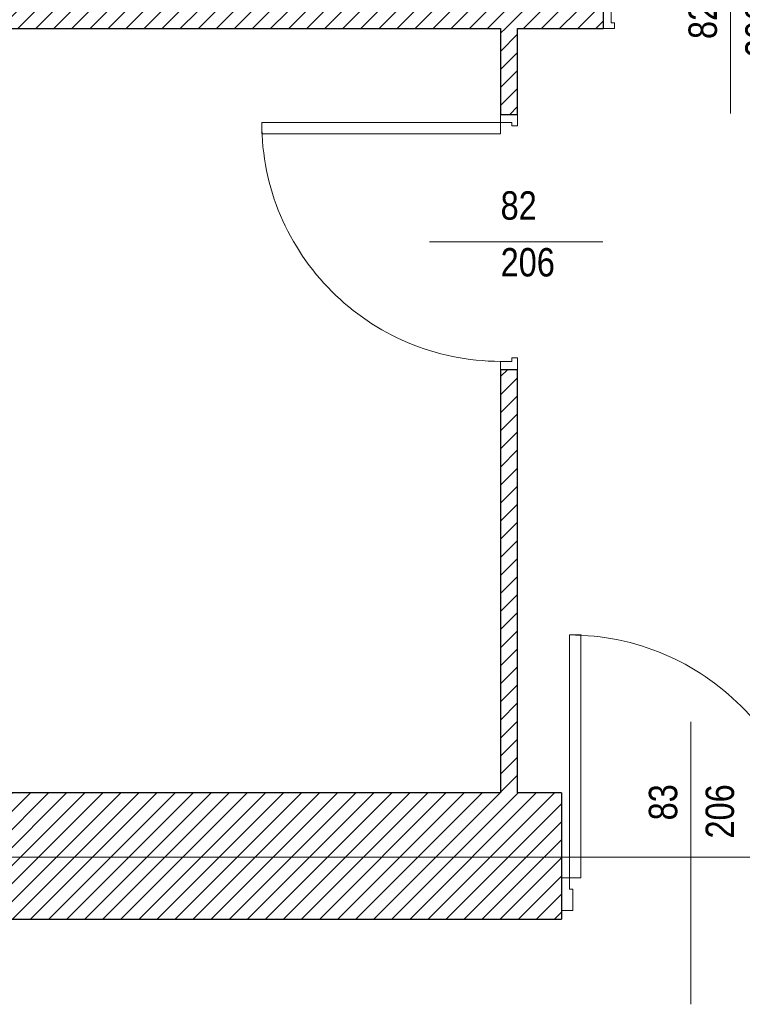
# Model space of a CAD drawing. Header units: millimetres. Extents: x -21056 to 421, y 9759 to 15589.
# Tile 25 of 120: x -6715 to -6461, y 10670 to 11017. Entities that reach past the tile are written whole.
import ezdxf
from ezdxf.enums import TextEntityAlignment as Align

# ---------------------------------------------------------------- set-up
doc = ezdxf.new("R2010")
doc.units = ezdxf.units.MM
doc.header["$LTSCALE"] = 25
doc.header["$MEASUREMENT"] = 0
doc.linetypes.add('Kropki i Kreski', pattern=[670.277762, 352.777767, -176.388884, 0, -141.111112])
doc.linetypes.add('Przerywana', pattern=[240, 120, -120])
for name, color, linetype in [('Drzwi ArchiCAD', 7, 'Continuous'), ('Konstrukcja - Siatki mod', 7, 'Continuous'), ('KR_INW', 7, 'Continuous'), ('Znaczniki drzwi ArchiCADa', 7, 'Continuous')]:
    doc.layers.add(name, color=color, linetype=linetype)
for name, color, linetype, lineweight in [('Drzwi ArchiCAD_Nr_pióra__1', 7, 'Continuous', 13), ('Drzwi ArchiCAD_Nr_pióra__27', 7, 'Continuous', 25), ('Konstrukcja - Siatki mod_Nr_pióra__48', 1, 'Continuous', 15), ('KR_INW_Nr_pióra__101', 252, 'Continuous', 5), ('KR_INW_Nr_pióra__27', 7, 'Continuous', 25), ('Znaczniki drzwi ArchiCADa_Nr_pióra__20', 1, 'Continuous', 13), ('Znaczniki drzwi ArchiCADa_Nr_pióra__7', 7, 'Continuous', 13)]:
    doc.layers.add(name, color=color, linetype=linetype, lineweight=lineweight)
doc.styles.add('GENERATED_STYLE_1', font='ARIALN.TTF')
pattern_1 = [(45, (0, 0), (-31.819804, 31.819804), [])]

# ---------------------------------------------------------------- blocks, each defined once
blk = doc.blocks.new('Drzwi 19_21')
at = {"layer": 'Drzwi ArchiCAD_Nr_pióra__1', "linetype": 'Continuous'}
for p, q in [((387.7, 0), (387.7, 855.5)), ((387.7, 855.5), (427.7, 855.5)), ((427.7, 855.5), (427.7, 0)), ((-427.7, 0), (-455.7, 0)), ((-455.7, 0), (-455.7, -115)), ((-427.7, -40), (-427.7, 0)), ((427.7, 0), (387.7, 0)), ((455.7, 0), (427.7, 0)), ((427.7, 0), (427.7, -40)), ((455.7, -115), (455.7, 0)), ((-415.7, -40), (-427.7, -40)), ((-415.7, -115), (-415.7, -40)), ((427.7, -40), (415.7, -40)), ((415.7, -40), (415.7, -115)), ((-455.7, -115), (-415.7, -115)), ((415.7, -115), (455.7, -115))]:
    blk.add_line(p, q, dxfattribs=at)
at = {"layer": 'Drzwi ArchiCAD_Nr_pióra__1', "linetype": 'Przerywana'}
blk.add_arc((427.7, 0), 855.5, 90, 180, dxfattribs=at)
at = {"layer": 'Drzwi ArchiCAD_Nr_pióra__27', "linetype": 'Continuous'}
for p, q in [((-455.7, 0), (-455.7, -115)), ((455.7, 0), (455.7, -115))]:
    blk.add_line(p, q, dxfattribs=at)
blk = doc.blocks.new('Znacznik Wym 19_30')
at = {"layer": 'Znaczniki drzwi ArchiCADa_Nr_pióra__20', "linetype": 'Continuous'}
blk.add_line((0, -695), (0, 300), dxfattribs=at)
at = {"layer": 'Znaczniki drzwi ArchiCADa_Nr_pióra__7', "style": 'GENERATED_STYLE_1'}
for tag, p in [('AC_MarkerText_3', (-182.4, -222.3)), ('AC_MarkerText_2', (17.6, -286.3))]:
    blk.add_attdef(tag, text='', height=100, rotation=270, dxfattribs=at).set_placement(p, align=Align.BOTTOM_LEFT)
blk = doc.blocks.new('Ściana_44', base_point=(205241.5, 115154.1))
at = {"layer": 'KR_INW_Nr_pióra__101', "linetype": 'Continuous'}
h = blk.add_hatch(dxfattribs=at)
h.set_pattern_fill('Cegła_licówka', color=256, style=0, pattern_type=2)
h.set_pattern_definition(pattern_1)
h.paths.add_polyline_path([(179605.1, 115154.1), (182443.8, 115154.1), (182443.8, 115184.1), (182443.8, 115299.1), (182443.8, 115599.1), (179605.1, 115599.1)])
at = {"layer": 'KR_INW_Nr_pióra__27', "linetype": 'Continuous'}
for p, q in [((182443.8, 115599.1), (182443.8, 115299.1)), ((182443.8, 115299.1), (182443.8, 115184.1)), ((182443.8, 115184.1), (182443.8, 115154.1))]:
    blk.add_line(p, q, dxfattribs=at)
at = {"layer": 'KR_INW_Nr_pióra__27', "linetype": 'Continuous', "flags": 128}
for points in [[(182229.6, 115599.1), (179605.1, 115599.1)], [(182443.8, 115599.1), (182289.6, 115599.1)], [(179605.1, 115154.1), (182443.8, 115154.1)]]:
    blk.add_lwpolyline(points, dxfattribs=at)
at = {"layer": 'Drzwi ArchiCAD', "linetype": 'Continuous', "xscale": -1, "zscale": 1000}
blk.add_blockref('Drzwi 19_21', (182899.5, 115299.1), dxfattribs=at)
at = {"layer": 'Znaczniki drzwi ArchiCADa', "color": 14, "lineweight": 13, "true_color": 0xb00000}
ref = blk.add_blockref('Znacznik Wym 19_30', (182899.5, 115154.1), dxfattribs=dict(at, rotation=180))
ref.add_attrib('AC_MarkerText_2', '83', dxfattribs={"layer": 'Znaczniki drzwi ArchiCADa_Nr_pióra__7', "color": 7, "height": 100, "rotation": 90, "style": 'GENERATED_STYLE_1'}).set_placement((182881.8, 115501.7), align=Align.BOTTOM_LEFT)
ref.add_attrib('AC_MarkerText_3', '206', dxfattribs={"layer": 'Znaczniki drzwi ArchiCADa_Nr_pióra__7', "color": 7, "height": 100, "rotation": 90, "style": 'GENERATED_STYLE_1'}).set_placement((183081.8, 115437.8), align=Align.BOTTOM_LEFT)
blk = doc.blocks.new('Drzwi 19_34')
at = {"layer": 'Drzwi ArchiCAD_Nr_pióra__1', "linetype": 'Continuous'}
for p, q in [((380.8, 0), (380.8, 841.5)), ((380.8, 841.5), (420.8, 841.5)), ((420.8, 841.5), (420.8, 0)), ((-420.8, 0), (-448.8, 0)), ((-448.8, 0), (-448.8, -60)), ((-420.8, -40), (-420.8, 0)), ((420.8, 0), (380.8, 0)), ((448.8, 0), (420.8, 0)), ((420.8, 0), (420.8, -40)), ((448.8, -60), (448.8, 0)), ((-448.8, -60), (-408.8, -60)), ((-408.8, -40), (-420.8, -40)), ((-408.8, -60), (-408.8, -40)), ((420.8, -40), (408.8, -40)), ((408.8, -40), (408.8, -60)), ((408.8, -60), (448.8, -60))]:
    blk.add_line(p, q, dxfattribs=at)
at = {"layer": 'Drzwi ArchiCAD_Nr_pióra__1', "linetype": 'Przerywana'}
blk.add_arc((420.8, 0), 841.5, 90, 180, dxfattribs=at)
at = {"layer": 'Drzwi ArchiCAD_Nr_pióra__27', "linetype": 'Continuous'}
for p, q in [((-448.8, 0), (-448.8, -60)), ((448.8, 0), (448.8, -60))]:
    blk.add_line(p, q, dxfattribs=at)
blk = doc.blocks.new('Znacznik Wym 19_31')
at = {"layer": 'Znaczniki drzwi ArchiCADa_Nr_pióra__20', "linetype": 'Continuous'}
blk.add_line((0, 250), (0, -360), dxfattribs=at)
at = {"layer": 'Znaczniki drzwi ArchiCADa_Nr_pióra__7', "style": 'GENERATED_STYLE_1'}
for tag, p in [('AC_MarkerText_2', (-17.6, -97.4)), ('AC_MarkerText_3', (182.4, -161.4))]:
    blk.add_attdef(tag, text='', height=100, rotation=90, dxfattribs=at).set_placement(p, align=Align.BOTTOM_LEFT)
blk = doc.blocks.new('Ściana_101', base_point=(179075.1, 118290.7))
at = {"layer": 'KR_INW_Nr_pióra__101', "linetype": 'Continuous'}
h = blk.add_hatch(dxfattribs=at)
h.set_pattern_fill('Cegła_licówka', color=256, style=0, pattern_type=2)
h.set_pattern_definition(pattern_1)
h.paths.add_polyline_path([(179605.1, 118290.7), (182590.5, 118290.7), (182590.5, 118350.7), (179605.1, 118350.7)])
h = blk.add_hatch(dxfattribs=at)
h.set_pattern_fill('Cegła_licówka', color=256, style=0, pattern_type=2)
h.set_pattern_definition(pattern_1)
h.paths.add_polyline_path([(183488, 118350.7), (183488, 118290.7), (183915.9, 118290.7), (183915.9, 118350.7)])
at = {"layer": 'KR_INW_Nr_pióra__27', "linetype": 'Continuous'}
for p, q in [((182590.5, 118350.7), (182590.5, 118290.7)), ((183488, 118350.7), (183488, 118290.7))]:
    blk.add_line(p, q, dxfattribs=at)
at = {"layer": 'KR_INW_Nr_pióra__27', "linetype": 'Continuous', "flags": 128}
for points in [[(182590.5, 118350.7), (179605.1, 118350.7)], [(183915.9, 118350.7), (183488, 118350.7)], [(179605.1, 118290.7), (182229.6, 118290.7)], [(182289.6, 118290.7), (182590.5, 118290.7)], [(183488, 118290.7), (183915.9, 118290.7)]]:
    blk.add_lwpolyline(points, dxfattribs=at)
at = {"layer": 'Drzwi ArchiCAD', "linetype": 'Continuous', "zscale": 1000}
blk.add_blockref('Drzwi 19_34', (183039.3, 118350.7), dxfattribs=at)
at = {"layer": 'Znaczniki drzwi ArchiCADa', "color": 14, "lineweight": 13, "true_color": 0xb00000}
ref = blk.add_blockref('Znacznik Wym 19_31', (183039.3, 118350.7), dxfattribs=at)
ref.add_attrib('AC_MarkerText_2', '82', dxfattribs={"layer": 'Znaczniki drzwi ArchiCADa_Nr_pióra__7', "color": 7, "height": 100, "rotation": 90, "style": 'GENERATED_STYLE_1'}).set_placement((183021.6, 118253.3), align=Align.BOTTOM_LEFT)
ref.add_attrib('AC_MarkerText_3', '206', dxfattribs={"layer": 'Znaczniki drzwi ArchiCADa_Nr_pióra__7', "color": 7, "height": 100, "rotation": 90, "style": 'GENERATED_STYLE_1'}).set_placement((183221.6, 118189.3), align=Align.BOTTOM_LEFT)
blk = doc.blocks.new('Znacznik Wym 19_14')
at = {"layer": 'Znaczniki drzwi ArchiCADa_Nr_pióra__20', "linetype": 'Continuous'}
blk.add_line((0, -310), (0, 300), dxfattribs=at)
at = {"layer": 'Znaczniki drzwi ArchiCADa_Nr_pióra__7', "style": 'GENERATED_STYLE_1'}
for tag, p in [('AC_MarkerText_2', (-17.6, -29.3)), ('AC_MarkerText_3', (182.4, -29.3))]:
    blk.add_attdef(tag, text='', height=100, rotation=90, dxfattribs=at).set_placement(p, align=Align.BOTTOM_LEFT)
blk = doc.blocks.new('Ściana_102', base_point=(182229.6, 118290.7))
at = {"layer": 'KR_INW_Nr_pióra__101', "linetype": 'Continuous'}
h = blk.add_hatch(dxfattribs=at)
h.set_pattern_fill('Cegła_licówka', color=256, style=0, pattern_type=2)
h.set_pattern_definition(pattern_1)
h.paths.add_polyline_path([(182229.6, 118290.7), (182229.6, 117987.7), (182289.6, 117987.7), (182289.6, 118290.7)])
h = blk.add_hatch(dxfattribs=at)
h.set_pattern_fill('Cegła_licówka', color=256, style=0, pattern_type=2)
h.set_pattern_definition(pattern_1)
h.paths.add_polyline_path([(182229.6, 115599.1), (182289.6, 115599.1), (182289.6, 117090.2), (182229.6, 117090.2)])
at = {"layer": 'KR_INW_Nr_pióra__27', "linetype": 'Continuous'}
for p, q in [((182229.6, 117987.7), (182289.6, 117987.7)), ((182229.6, 117090.2), (182289.6, 117090.2))]:
    blk.add_line(p, q, dxfattribs=at)
at = {"layer": 'KR_INW_Nr_pióra__27', "linetype": 'Continuous', "flags": 128}
for points in [[(182229.6, 118290.7), (182229.6, 117987.7)], [(182289.6, 117987.7), (182289.6, 118290.7)], [(182229.6, 117090.2), (182229.6, 115599.1)], [(182289.6, 115599.1), (182289.6, 117090.2)]]:
    blk.add_lwpolyline(points, dxfattribs=at)
at = {"layer": 'Drzwi ArchiCAD', "linetype": 'Continuous', "zscale": 1000, "rotation": 90}
blk.add_blockref('Drzwi 19_34', (182229.6, 117539), dxfattribs=at)
at = {"layer": 'Znaczniki drzwi ArchiCADa', "color": 14, "lineweight": 13, "true_color": 0xb00000}
ref = blk.add_blockref('Znacznik Wym 19_14', (182289.6, 117539), dxfattribs=dict(at, rotation=270))
ref.add_attrib('AC_MarkerText_2', '82', dxfattribs={"layer": 'Znaczniki drzwi ArchiCADa_Nr_pióra__7', "color": 7, "height": 100, "rotation": 360, "style": 'GENERATED_STYLE_1'}).set_placement((182229.6, 117587.3), align=Align.BOTTOM_LEFT)
ref.add_attrib('AC_MarkerText_3', '206', dxfattribs={"layer": 'Znaczniki drzwi ArchiCADa_Nr_pióra__7', "color": 7, "height": 100, "rotation": 360, "style": 'GENERATED_STYLE_1'}).set_placement((182229.6, 117387.3), align=Align.BOTTOM_LEFT)
blk = doc.blocks.new('Standardowy znacznik siatki_8')
at = {"layer": 'Konstrukcja - Siatki mod_Nr_pióra__48', "linetype": 'Kropki i Kreski'}
blk.add_line((1000, 0), (72912, 0), dxfattribs=at)

msp = doc.modelspace()

# ---------------------------------------------------------------- block references
at = {"layer": 'Konstrukcja - Siatki mod', "color": 8, "linetype": 'Continuous', "lineweight": 13, "xscale": 0.1, "yscale": 0.1, "zscale": 100}
msp.add_blockref('Standardowy znacznik siatki_8', (-6969.92, 10722.14), dxfattribs=at)
at = {"layer": 'KR_INW', "xscale": 0.1, "yscale": 0.1, "zscale": 0.1}
for name, p in [('Ściana_101', (-6861.34, 11013.99)), ('Ściana_102', (-6545.89, 11013.99)), ('Ściana_44', (-4244.7, 10700.34))]:
    msp.add_blockref(name, p, dxfattribs=at)

doc.saveas('drawing.dxf')
